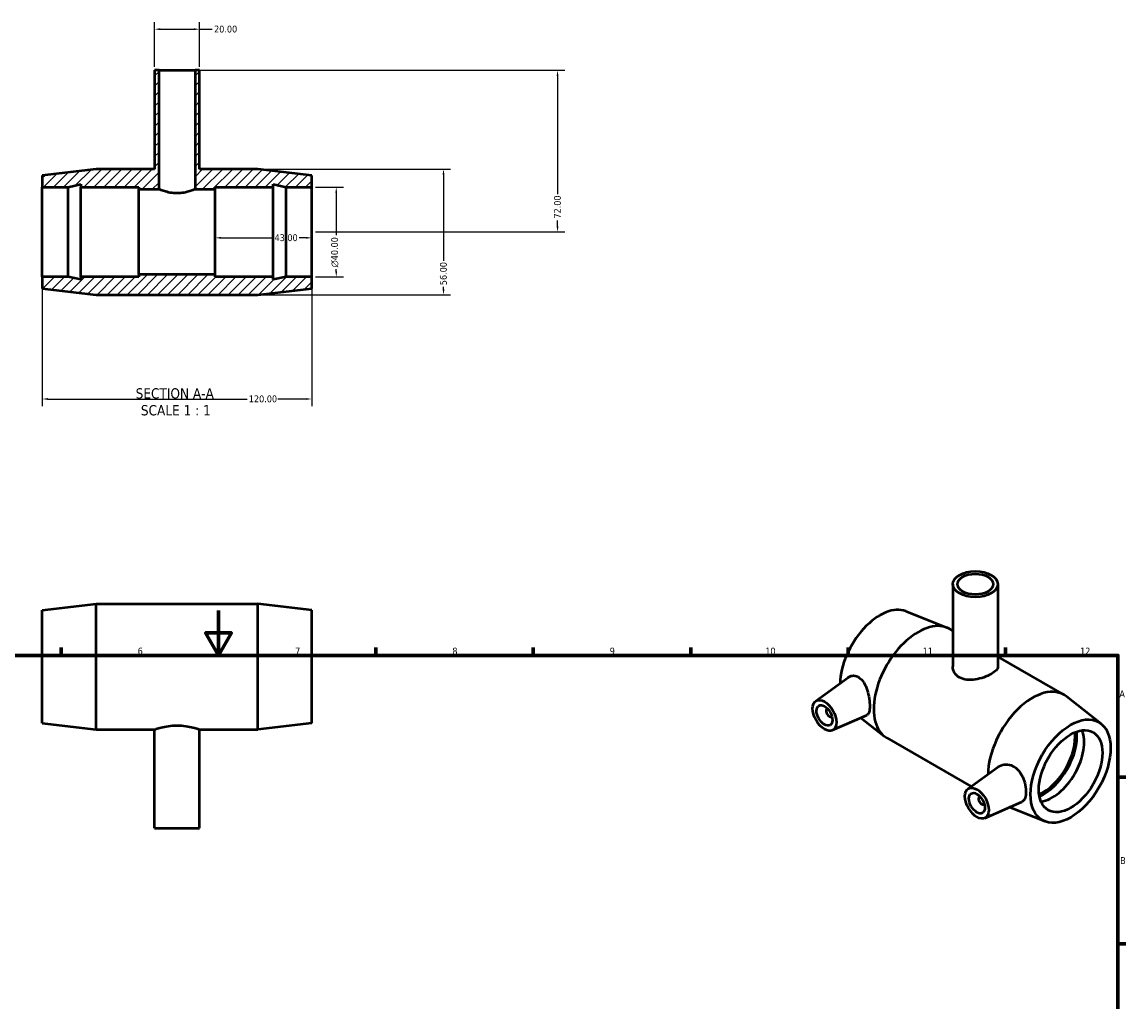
# Model space of a CAD drawing. Header units: millimetres. Extents: x 0 to 900, y -25 to 856.
# Tile 3 of 3: x 333 to 825, y 420 to 856. Entities that reach past the tile are written whole.
import ezdxf

# ---------------------------------------------------------------- set-up
doc = ezdxf.new("R2010")
doc.units = ezdxf.units.MM
for name, color, linetype, lineweight in [('Border (ANSI)', 7, 'Continuous', 70), ('Dimension (ANSI)', 7, 'Continuous', 25), ('Hatch (ANSI)', 7, 'Continuous', 18), ('Symbol (ANSI)', 7, 'Continuous', 25), ('Visible (ANSI)', 7, 'Continuous', 50)]:
    doc.layers.add(name, color=color, linetype=linetype, lineweight=lineweight)
doc.styles.add('Label Text (ANSI)', font='tahoma.ttf')
doc.styles.add('Note Text (ANSI)', font='tahoma.ttf')
doc.dimstyles.new('Default - mm (ANSI)', dxfattribs={"dimtxt": 3.048, "dimasz": 2.5, "dimexe": 3.175, "dimexo": 1.6002, "dimgap": 0.8, "dimtad": 0, "dimtoh": 1, "dimrnd": 1e-08, "dimzin": 4, "dimdsep": 46, "dimtxsty": 'Note Text (ANSI)', "dimcen": 0.09, "dimdle": 10, "dimclrd": 256, "dimclre": 256, "dimclrt": 256, "dimadec": 1, "dimazin": 1, "dimtfac": 1, "dimtofl": 0, "dimtmove": 0, "dimatfit": 3, "dimfxl": 1, "dimtolj": 1, "dimtzin": 4, "dimlwd": -1, "dimlwe": -1, "dimarcsym": 0})

# ---------------------------------------------------------------- blocks, each defined once
blk = doc.blocks.new('Borders Default Border')
at = {"layer": 'Border (ANSI)'}
for p, q in [((350.42, 574), (350.42, 577.45)), ((490.58, 574), (490.58, 577.45)), ((560.67, 574), (560.67, 577.45)), ((630.75, 574), (630.75, 577.45)), ((700.83, 574), (700.83, 577.45)), ((770.92, 574), (770.92, 577.45)), ((821, 519.75), (824.45, 519.75)), ((821, 445.5), (824.45, 445.5))]:
    blk.add_line(p, q, dxfattribs=at)
at = {"layer": 'Border (ANSI)', "flags": 128}
for points in [[(420.5, 594), (420.5, 574), (414.73, 584), (426.27, 584), (420.5, 574)], [(20, 20), (20, 574), (821, 574), (821, 20), (20, 20)]]:
    blk.add_lwpolyline(points, dxfattribs=at)
at = {"layer": 'Border (ANSI)', "attachment_point": 7, "style": 'Note Text (ANSI)'}
for s, insert, char_height in [('6', (384.49, 574.34), 3.05), ('7', (454.6, 574.4), 3.05), ('8', (524.63, 574.33), 3.05), ('9', (594.7, 574.34), 3.05), ('10', (663.96, 574.34), 3.048), ('11', (734.04, 574.4), 3.048), ('12', (804.13, 574.4), 3.048), ('A', (821.63, 555.35), 3.05), ('B', (821.99, 481.1), 3.05)]:
    blk.add_mtext(s, dxfattribs=dict(at, insert=insert, char_height=char_height))
blk = doc.blocks.new('*D7')
at = {"layer": 'Defpoints', "color": 0, "transparency": 16777216}
for p in [(462.03, 782.58), (462.03, 742.58), (472.92, 742.58)]:
    blk.add_point(p, dxfattribs=at)
at = {"layer": 'Dimension (ANSI)', "transparency": 16777216}
for p, q in [((463.63, 782.58), (476.1, 782.58)), ((472.92, 780.08), (472.92, 761.17)), ((463.63, 742.58), (476.1, 742.58)), ((472.92, 745.08), (472.92, 746.02))]:
    blk.add_line(p, q, dxfattribs=at)
for points in [[(472.51, 780.08), (473.34, 780.08), (472.92, 782.58)], [(472.51, 745.08), (473.34, 745.08), (472.92, 742.58)]]:
    blk.add_solid(points, dxfattribs=at)
at = {"layer": 'Dimension (ANSI)', "transparency": 16777216, "insert": (470.63, 746.82), "char_height": 3.048, "attachment_point": 1, "rotation": 90, "style": 'Note Text (ANSI)'}
blk.add_mtext('\\A1;\\fAIGDT|b0|i0;\\H3.0480;\\ln\\fTahoma|b0|i0;\\H3.0480;40.00', dxfattribs=at)
blk = doc.blocks.new('*D8')
at = {"layer": 'Defpoints', "color": 0, "transparency": 16777216}
for p in [(438.03, 790.58), (438.03, 734.58), (520.68, 734.58)]:
    blk.add_point(p, dxfattribs=at)
at = {"layer": 'Dimension (ANSI)', "transparency": 16777216}
for p, q in [((439.63, 790.58), (523.86, 790.58)), ((520.68, 788.08), (520.68, 749.69)), ((520.68, 737.08), (520.68, 738.09)), ((439.63, 734.58), (523.86, 734.58))]:
    blk.add_line(p, q, dxfattribs=at)
for points in [[(520.26, 788.08), (521.1, 788.08), (520.68, 790.58)], [(520.26, 737.08), (521.1, 737.08), (520.68, 734.58)]]:
    blk.add_solid(points, dxfattribs=at)
at = {"layer": 'Dimension (ANSI)', "transparency": 16777216, "insert": (519.09, 738.89), "char_height": 3.048, "attachment_point": 1, "rotation": 90, "style": 'Note Text (ANSI)'}
blk.add_mtext('\\A1;56.00', dxfattribs=at)
blk = doc.blocks.new('*D9')
at = {"layer": 'Defpoints', "color": 0, "transparency": 16777216}
for p in [(410.03, 834.58), (462.03, 762.58), (571.46, 762.58)]:
    blk.add_point(p, dxfattribs=at)
at = {"layer": 'Dimension (ANSI)', "transparency": 16777216}
for p, q in [((411.63, 834.58), (574.64, 834.58)), ((571.46, 832.08), (571.46, 779.41)), ((571.46, 765.08), (571.46, 767.75)), ((463.63, 762.58), (574.64, 762.58))]:
    blk.add_line(p, q, dxfattribs=at)
for points in [[(571.05, 832.08), (571.88, 832.08), (571.46, 834.58)], [(571.05, 765.08), (571.88, 765.08), (571.46, 762.58)]]:
    blk.add_solid(points, dxfattribs=at)
at = {"layer": 'Dimension (ANSI)', "transparency": 16777216, "insert": (569.87, 768.55), "char_height": 3.048, "attachment_point": 1, "rotation": 90, "style": 'Note Text (ANSI)'}
blk.add_mtext('\\A1;72.00', dxfattribs=at)
blk = doc.blocks.new('*D10')
at = {"layer": 'Defpoints', "color": 0, "transparency": 16777216}
for p in [(342.03, 742.58), (462.03, 742.58), (462.03, 688.19)]:
    blk.add_point(p, dxfattribs=at)
at = {"layer": 'Dimension (ANSI)', "transparency": 16777216}
for p, q in [((342.03, 740.98), (342.03, 685.02)), ((462.03, 740.98), (462.03, 685.02)), ((344.53, 688.19), (433.19, 688.19)), ((459.53, 688.19), (446.87, 688.19))]:
    blk.add_line(p, q, dxfattribs=at)
for points in [[(344.53, 688.61), (344.53, 687.78), (342.03, 688.19)], [(459.53, 688.61), (459.53, 687.78), (462.03, 688.19)]]:
    blk.add_solid(points, dxfattribs=at)
at = {"layer": 'Dimension (ANSI)', "transparency": 16777216, "insert": (433.99, 689.78), "char_height": 3.048, "attachment_point": 1, "style": 'Note Text (ANSI)'}
blk.add_mtext('\\A1;120.00', dxfattribs=at)
blk = doc.blocks.new('*D11')
at = {"layer": 'Defpoints', "color": 0, "transparency": 16777216}
for p in [(419.03, 762.58), (462.03, 762.58), (462.03, 759.97)]:
    blk.add_point(p, dxfattribs=at)
at = {"layer": 'Dimension (ANSI)', "transparency": 16777216}
for p, q in [((421.53, 759.97), (444.65, 759.97)), ((459.53, 759.97), (456.42, 759.97))]:
    blk.add_line(p, q, dxfattribs=at)
for points in [[(421.53, 760.39), (421.53, 759.56), (419.03, 759.97)], [(459.53, 760.39), (459.53, 759.56), (462.03, 759.97)]]:
    blk.add_solid(points, dxfattribs=at)
at = {"layer": 'Dimension (ANSI)', "transparency": 16777216, "insert": (445.45, 761.56), "char_height": 3.048, "attachment_point": 1, "style": 'Note Text (ANSI)'}
blk.add_mtext('\\A1;43.00', dxfattribs=at)
blk = doc.blocks.new('*D12')
at = {"layer": 'Defpoints', "color": 0, "transparency": 16777216}
for p in [(412.03, 852.89), (392.03, 834.58), (412.03, 834.58)]:
    blk.add_point(p, dxfattribs=at)
at = {"layer": 'Dimension (ANSI)', "transparency": 16777216}
for p, q in [((392.03, 836.18), (392.03, 856.06)), ((412.03, 836.18), (412.03, 856.06)), ((394.53, 852.89), (409.53, 852.89)), ((412.03, 852.89), (417.72, 852.89))]:
    blk.add_line(p, q, dxfattribs=at)
for points in [[(394.53, 853.31), (394.53, 852.47), (392.03, 852.89)], [(409.53, 853.31), (409.53, 852.47), (412.03, 852.89)]]:
    blk.add_solid(points, dxfattribs=at)
at = {"layer": 'Dimension (ANSI)', "transparency": 16777216, "insert": (418.52, 854.48), "char_height": 3.048, "attachment_point": 1, "style": 'Note Text (ANSI)'}
blk.add_mtext('\\A1;20.00', dxfattribs=at)

msp = doc.modelspace()

# ---------------------------------------------------------------- hatches: boundary and pattern name
at = {"layer": 'Hatch (ANSI)'}
h = msp.add_hatch(dxfattribs=at)
h.set_pattern_fill('ANSI31', color=256, scale=25.4, style=0)
h.set_pattern_definition([(45, (0, 0), (-2.245064, 2.245064), [])])
h.paths.add_polyline_path([(392.031, 834.58), (392.031, 790.58), (366.031, 790.58), (342.031, 787.78), (342.031, 782.58), (353.498, 782.58), (359.231, 783.799), (359.231, 782.58), (385.031, 782.58), (385.031, 781.58), (394.031, 781.58), (394.031, 834.58)])
h.paths.add_polyline_path([(412.031, 790.58), (412.031, 834.58), (410.031, 834.58), (410.031, 781.58), (419.031, 781.58), (419.031, 782.58), (444.831, 782.58), (444.831, 783.799), (450.565, 782.58), (462.031, 782.58), (462.031, 787.78), (438.031, 790.58)])
h.paths.add_polyline_path([(366.031, 734.58), (438.031, 734.58), (462.031, 737.38), (462.031, 742.58), (450.565, 742.58), (444.831, 741.361), (444.831, 742.58), (419.031, 742.58), (419.031, 743.58), (385.031, 743.58), (385.031, 742.58), (359.231, 742.58), (359.231, 741.361), (353.498, 742.58), (342.031, 742.58), (342.031, 737.38)])

# ---------------------------------------------------------------- linework, layer by layer
at = {"layer": 'Visible (ANSI)'}
for p, q in [((392.031, 834.58), (392.031, 790.58)), ((394.031, 834.58), (392.031, 834.58)), ((394.031, 781.58), (394.031, 834.58)), ((394.031, 834.58), (410.031, 834.58)), ((412.031, 834.58), (410.031, 834.58)), ((410.031, 834.58), (410.031, 781.58)), ((412.031, 790.58), (412.031, 834.58)), ((366.031, 790.58), (342.031, 787.78)), ((342.031, 787.78), (342.031, 782.58)), ((392.031, 790.58), (366.031, 790.58)), ((438.031, 790.58), (412.031, 790.58)), ((462.031, 787.78), (438.031, 790.58)), ((462.031, 782.58), (462.031, 787.78)), ((342.031, 782.58), (353.498, 782.58)), ((342.031, 742.58), (342.031, 782.58)), ((353.498, 782.58), (359.231, 783.799)), ((353.498, 742.58), (353.498, 782.58)), ((359.231, 783.799), (359.231, 782.58)), ((359.231, 782.58), (385.031, 782.58)), ((359.231, 742.58), (359.231, 782.58)), ((385.031, 782.58), (385.031, 781.58)), ((385.031, 781.58), (394.031, 781.58)), ((385.031, 743.58), (385.031, 781.58)), ((410.031, 781.58), (419.031, 781.58)), ((419.031, 781.58), (419.031, 782.58)), ((419.031, 782.58), (444.831, 782.58)), ((419.031, 743.58), (419.031, 781.58)), ((444.831, 782.58), (444.831, 783.799)), ((444.831, 783.799), (450.565, 782.58)), ((444.831, 742.58), (444.831, 782.58)), ((450.565, 782.58), (462.031, 782.58)), ((450.565, 742.58), (450.565, 782.58)), ((462.031, 742.58), (462.031, 782.58)), ((353.498, 742.58), (342.031, 742.58)), ((342.031, 742.58), (342.031, 737.38)), ((359.231, 741.361), (353.498, 742.58)), ((385.031, 742.58), (359.231, 742.58)), ((359.231, 742.58), (359.231, 741.361)), ((419.031, 743.58), (385.031, 743.58)), ((385.031, 743.58), (385.031, 742.58)), ((419.031, 742.58), (419.031, 743.58)), ((444.831, 742.58), (419.031, 742.58)), ((450.565, 742.58), (444.831, 741.361)), ((444.831, 741.361), (444.831, 742.58)), ((462.031, 742.58), (450.565, 742.58)), ((462.031, 737.38), (462.031, 742.58)), ((342.031, 737.38), (366.031, 734.58)), ((438.031, 734.58), (462.031, 737.38)), ((366.031, 734.58), (438.031, 734.58)), ((747.48, 605.727), (747.48, 569.013)), ((767.48, 605.727), (767.48, 569.013)), ((342.031, 594.182), (366.031, 596.982)), ((366.031, 540.982), (366.031, 596.982)), ((366.031, 596.982), (438.031, 596.982)), ((438.031, 540.982), (438.031, 596.982)), ((462.031, 594.182), (438.031, 596.982)), ((342.031, 543.782), (342.031, 594.182)), ((462.031, 543.782), (462.031, 594.182)), ((726.543, 593.659), (744.79, 586.372)), ((745.997, 585.787), (747.48, 584.933)), ((767.48, 573.416), (796.909, 556.469)), ((686.336, 553.623), (700.869, 564.208)), ((813.482, 543.594), (798.02, 555.718)), ((691.428, 550.225), (691.602, 550.326)), ((693.424, 546.759), (693.599, 546.86)), ((693.808, 540.65), (709.209, 547.444)), ((706.456, 546.229), (716.94, 538.009)), ((342.031, 543.782), (366.031, 540.982)), ((366.031, 540.982), (392.031, 540.982)), ((392.031, 496.982), (392.031, 540.982)), ((412.031, 496.982), (412.031, 540.982)), ((412.031, 540.982), (438.031, 540.982)), ((462.031, 543.782), (438.031, 540.982)), ((718.051, 537.258), (755.674, 515.593)), ((754.219, 514.533), (767.626, 524.298)), ((759.485, 511.235), (759.31, 511.135)), ((761.481, 507.769), (761.306, 507.668)), ((761.69, 501.559), (778.232, 508.856)), ((788.417, 500.068), (772.616, 506.379)), ((392.031, 496.982), (412.031, 496.982))]:
    msp.add_line(p, q, dxfattribs=at)
for centre, major_axis, ratio in [((757.48, 605.727), (-10, 0), 0.5758617), ((757.48, 605.727), (-8, 0), 0.5758617), ((690.305, 547.271), (3.743, -6.499), 0.5780931), ((690.305, 547.271), (2.495, -4.333), 0.5780931), ((799.906, 522.432), (-12.576, -21.838), 0.5780931), ((799.906, 522.432), (-9.981, -17.332), 0.5780931), ((758.187, 508.18), (3.743, -6.499), 0.5780931), ((758.187, 508.18), (2.495, -4.333), 0.5780931)]:
    msp.add_ellipse(centre, major_axis=major_axis, ratio=ratio, dxfattribs=at)
for centre, major_axis, start_param, end_param in [((715.054, 571.295), (12.576, 21.838), 0.0827496, 2.3286286), ((732.024, 561.523), (13.973, 24.264), 0, 3.1415927), ((782.936, 532.204), (13.973, 24.264), 6.2004357, 8.6276007), ((692.426, 548.492), (0.998, -1.733), 2.9593736, 6.4654043), ((787.744, 529.436), (9.981, 17.332), 3.7937964, 5.6309815), ((787.744, 529.436), (10.589, 18.388), 3.8114015, 5.6133764), ((791.798, 527.101), (9.981, 17.332), 3.5581627, 5.8666153), ((760.308, 509.401), (0.998, -1.733), 2.9593736, 6.4654043)]:
    msp.add_ellipse(centre, major_axis=major_axis, ratio=0.5780931, start_param=start_param, end_param=end_param, dxfattribs=at)
for points, knots in [([(402.031, 779.814), (401.012, 779.814), (399.935, 779.914), (397.969, 780.259), (397.078, 780.499), (395.672, 780.937), (395.058, 781.167), (394.237, 781.49), (394.031, 781.58), (394.031, 781.58)], [0, 0, 0, 0, 0.3057299, 0.3057299, 0.6114598, 0.6114598, 0.9168029, 0.9168029, 1.222146, 1.222146, 1.222146, 1.222146]), ([(410.031, 781.58), (410.031, 781.58), (409.825, 781.49), (409.005, 781.167), (408.391, 780.937), (406.984, 780.499), (406.093, 780.259), (404.127, 779.914), (403.05, 779.814), (402.031, 779.814)], [3.6664381, 3.6664381, 3.6664381, 3.6664381, 3.9717812, 3.9717812, 4.2771244, 4.2771244, 4.5828543, 4.5828543, 4.8885842, 4.8885842, 4.8885842, 4.8885842]), ([(767.48, 569.013), (767.48, 568.483), (767.233, 567.914), (766.217, 566.773), (765.447, 566.199), (763.655, 565.167), (762.523, 564.646), (760.059, 563.782), (758.726, 563.442), (756.233, 563.066), (754.9, 563.004), (752.437, 563.297), (751.306, 563.657), (749.512, 564.69), (748.743, 565.424), (747.727, 567.135), (747.48, 568.106), (747.48, 569.013)], [0.7609369, 0.7609369, 0.7609369, 0.7609369, 1.1411689, 1.1411689, 1.5214008, 1.5214008, 1.9016328, 1.9016328, 2.2818648, 2.2818648, 2.6623332, 2.6623332, 3.0428017, 3.0428017, 3.4232701, 3.4232701, 3.8037386, 3.8037386, 3.8037386, 3.8037386]), ([(700.869, 564.208), (700.939, 564.259), (701.01, 564.307), (701.719, 564.76), (702.504, 565.003), (704.116, 564.966), (704.939, 564.684), (706.436, 563.691), (707.185, 562.882), (708.437, 560.882), (708.945, 559.693), (709.694, 557.372), (709.992, 556.083), (710.379, 553.593), (710.471, 552.393), (710.471, 550.403), (710.379, 549.499), (709.992, 548.156), (709.694, 547.715), (709.287, 547.481), (709.249, 547.462), (709.209, 547.444)], [2.031392, 2.031392, 2.031392, 2.031392, 2.069694, 2.069694, 2.4123895, 2.4123895, 2.755085, 2.755085, 3.130217, 3.130217, 3.505349, 3.505349, 3.8705114, 3.8705114, 4.2356738, 4.2356738, 4.6008362, 4.6008362, 4.9659985, 4.9659985, 5.0027981, 5.0027981, 5.0027981, 5.0027981]), ([(392.031, 540.982), (392.031, 540.982), (392.287, 541.077), (393.311, 541.418), (394.079, 541.66), (395.842, 542.12), (396.959, 542.369), (399.419, 542.727), (400.763, 542.829), (402.031, 542.829)], [4.5642025, 4.5642025, 4.5642025, 4.5642025, 4.9444345, 4.9444345, 5.3246665, 5.3246665, 5.7051349, 5.7051349, 6.0856033, 6.0856033, 6.0856033, 6.0856033]), ([(402.031, 542.829), (403.299, 542.829), (404.644, 542.727), (407.104, 542.369), (408.22, 542.12), (409.984, 541.66), (410.752, 541.418), (411.776, 541.077), (412.031, 540.982), (412.031, 540.982)], [0, 0, 0, 0, 0.3804684, 0.3804684, 0.7609369, 0.7609369, 1.1411689, 1.1411689, 1.5214008, 1.5214008, 1.5214008, 1.5214008]), ([(767.627, 524.297), (767.798, 524.422), (767.974, 524.537), (768.985, 525.118), (770.01, 525.424), (772.14, 525.477), (773.242, 525.22), (775.106, 524.277), (775.987, 523.578), (777.486, 521.824), (778.107, 520.771), (779.041, 518.676), (779.418, 517.487), (779.906, 515.176), (780.019, 514.056), (780.019, 512.17), (779.906, 511.278), (779.418, 509.87), (779.041, 509.353), (778.466, 508.972), (778.352, 508.91), (778.231, 508.857)], [2.1299592, 2.1299592, 2.1299592, 2.1299592, 2.2109135, 2.2109135, 2.5860455, 2.5860455, 2.9611775, 2.9611775, 3.303873, 3.303873, 3.6465685, 3.6465685, 3.9926443, 3.9926443, 4.33872, 4.33872, 4.6847957, 4.6847957, 5.0308714, 5.0308714, 5.1087872, 5.1087872, 5.1087872, 5.1087872])]:
    msp.add_open_spline(points, degree=3, knots=knots, dxfattribs=at)

# ---------------------------------------------------------------- block references
msp.add_blockref('Borders Default Border', (0, 0))

# ---------------------------------------------------------------- texts
at = {"layer": 'Symbol (ANSI)', "char_height": 4.572, "attachment_point": 7, "style": 'Label Text (ANSI)'}
for s, insert in [('SECTION A-A', (383.607, 688.315)), ('SCALE 1 : 1', (385.926, 680.802))]:
    msp.add_mtext(s, dxfattribs=dict(at, insert=insert))

# ---------------------------------------------------------------- dimensions: what is measured, and where the dimension line sits
at = {"layer": 'Dimension (ANSI)'}
for base, p1, p2, angle, override, picture, middle in [((412.031, 852.89), (392.031, 834.58), (412.031, 834.58), 180, {"dimtoh": 0, "dimdec": 2, "dimtp": 0, "dimtm": 0, "dimtdec": 2, "dimatfit": 2}, '*D12', (423.531, 852.89)), ((571.462, 762.58), (410.031, 834.58), (462.031, 762.58), 90, {"dimtoh": 0, "dimdec": 2, "dimtp": 0, "dimtm": 0, "dimtdec": 2, "dimatfit": 1}, '*D9', (571.462, 773.58)), ((520.681, 734.58), (438.031, 790.58), (438.031, 734.58), 270, {"dimtoh": 0, "dimdec": 2, "dimtp": 0, "dimtm": 0, "dimtdec": 2, "dimatfit": 1}, '*D8', (520.681, 743.889)), ((462.031, 759.974), (419.031, 762.58), (462.031, 762.58), 180, {"dimtoh": 0, "dimdec": 2, "dimse1": 1, "dimse2": 1, "dimtp": 0, "dimtm": 0, "dimtdec": 2, "dimatfit": 1}, '*D11', (450.531, 759.974)), ((462.031, 688.194), (342.031, 742.58), (462.031, 742.58), 180, {"dimtoh": 0, "dimdec": 2, "dimtp": 0, "dimtm": 0, "dimtdec": 2, "dimatfit": 1}, '*D10', (440.031, 688.194))]:
    dim = msp.add_linear_dim(base=base, p1=p1, p2=p2, angle=angle, dimstyle='Default - mm (ANSI)', override=override, dxfattribs=at)
    dim.commit()
    dim.dimension.update_dxf_attribs({"geometry": picture, "text_midpoint": middle, "dimtype": 160})
dim = msp.add_linear_dim(base=(472.923, 742.58), p1=(462.031, 782.58), p2=(462.031, 742.58), angle=90, text='\\fAIGDT|b0|i0;\\H3.0480;\\ln\\fTahoma|b0|i0;\\H3.0480;<>', dimstyle='Default - mm (ANSI)', override={"dimtoh": 0, "dimdec": 2, "dimtp": 0, "dimtm": 0, "dimtdec": 2, "dimatfit": 1}, dxfattribs=at)
dim.commit()
dim.dimension.update_dxf_attribs({"geometry": '*D7', "text_midpoint": (472.923, 753.597), "dimtype": 160})

doc.saveas('drawing.dxf')
